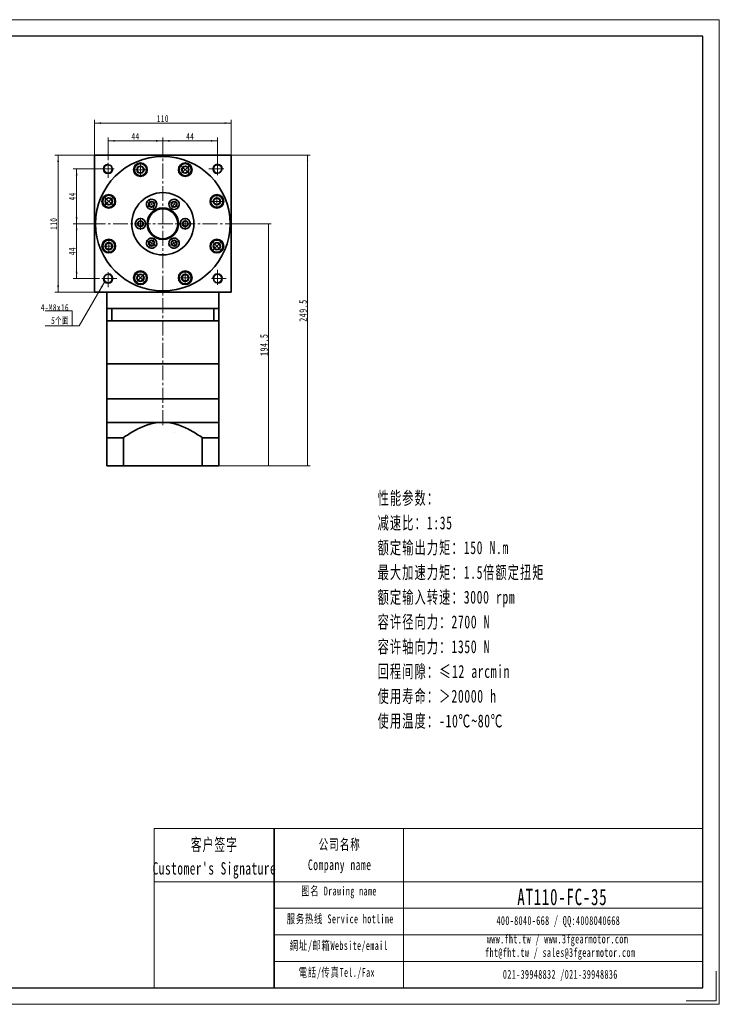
# Model space of a CAD drawing. Header units: millimetres. Extents: x -187 to 931, y -173 to 618.
# Tile 3 of 3: x 369 to 931, y -173 to 618. Entities that reach past the tile are written whole.
import ezdxf

# ---------------------------------------------------------------- set-up
doc = ezdxf.new("R2010")
doc.units = ezdxf.units.MM
doc.set_wipeout_variables(frame=1)
doc.linetypes.add('点画线', pattern=[18, 12, -2, 2, -2])
doc.linetypes.add('虚线', pattern=[2, 1, -1])
doc.layers.get('0').update_dxf_attribs({"lineweight": 35})
for name, color, linetype, lineweight in [('7标注层', 4, 'Continuous', 18), ('CDRAFT0', 7, 'Continuous', 35), ('EB0', 7, 'Continuous', 35), ('EB0_1', 7, 'Continuous', 35), ('SLD-0', 7, 'Continuous', 18), ('中心线层', 1, '点画线', 18), ('图框_外框线', 7, 'Continuous', 18), ('尺寸线层', 3, 'Continuous', 18), ('粗实线层', 7, 'Continuous', 35), ('粗实线层_1', 7, 'Continuous', 35), ('虚线层', 6, '虚线', 18)]:
    doc.layers.add(name, color=color, linetype=linetype, lineweight=lineweight)
doc.styles.add('标准', font='txt', dxfattribs={"width": 0.667})
doc.dimstyles.new('a4-1-1', dxfattribs={"dimtxt": 3, "dimasz": 3, "dimexe": 1.5, "dimexo": 0, "dimgap": 0.5, "dimtad": 1, "dimdec": 3, "dimdsep": 46, "dimtxsty": '标准', "dimblk": '_CAXARROW', "dimcen": 0, "dimdle": 6, "dimazin": 2, "dimtfac": 0.707107, "dimtdec": 3, "dimtix": 1, "dimtmove": 2, "dimatfit": 3, "dimfxl": 0, "dimfrac": 2, "dimtolj": 1, "dimarcsym": 0})
doc.dimstyles.new('标准', dxfattribs={"dimtxt": 3.5, "dimasz": 4, "dimexe": 2, "dimexo": 0, "dimtad": 1, "dimdsep": 46, "dimtxsty": '标准', "dimblk": '_CAXARROW', "dimcen": 0, "dimdle": 8, "dimazin": 2, "dimtfac": 0.707107, "dimtdec": 3, "dimtmove": 2, "dimatfit": 3, "dimfxl": 0, "dimfrac": 2, "dimtolj": 1, "dimarcsym": 0})

# ---------------------------------------------------------------- blocks, each defined once
blk = doc.blocks.new('*X2')
at = {"layer": '尺寸线层', "linetype": 'Continuous'}
for points in [[(428.87, 534.79), (434.27, 535.46), (434.27, 534.11)], [(538.87, 534.79), (533.47, 535.46), (533.47, 534.11)]]:
    blk.add_hatch(color=0, dxfattribs=at).paths.add_polyline_path(points, flags=0)
at = {"layer": '尺寸线层', "color": 0, "linetype": 'Continuous'}
for p, q in [((428.87, 508.96), (428.87, 537.49)), ((428.87, 534.79), (538.87, 534.79)), ((538.87, 508.96), (538.87, 537.49))]:
    blk.add_line(p, q, dxfattribs=at)
at = {"layer": '尺寸线层', "color": 0, "insert": (483.87, 538.37), "char_height": 5.4, "width": 14.3527, "attachment_point": 5, "line_spacing_factor": 1.15057, "style": '标准'}
blk.add_mtext('\\T1.1;110', dxfattribs=at)
blk = doc.blocks.new('_CAXARROW')
blk.add_hatch(color=0).paths.add_polyline_path([(0, 0), (-1, 0.125), (-1, -0.125)], flags=0)
blk = doc.blocks.new('*X3')
at = {"layer": '尺寸线层', "linetype": 'Continuous'}
for points in [[(399.74, 508.96), (399.07, 503.56), (400.42, 503.56)], [(399.74, 398.96), (399.07, 404.36), (400.42, 404.36)]]:
    blk.add_hatch(color=0, dxfattribs=at).paths.add_polyline_path(points, flags=0)
at = {"layer": '尺寸线层', "color": 0, "linetype": 'Continuous'}
for p, q in [((428.87, 508.96), (397.04, 508.96)), ((399.74, 398.96), (399.74, 508.96)), ((428.87, 398.96), (397.04, 398.96))]:
    blk.add_line(p, q, dxfattribs=at)
at = {"layer": '尺寸线层', "color": 0, "insert": (396.16, 453.96), "char_height": 5.4, "width": 14.3527, "attachment_point": 5, "rotation": 90, "line_spacing_factor": 1.15057, "style": '标准'}
blk.add_mtext('\\T1.1;110', dxfattribs=at)
blk = doc.blocks.new('*X4')
at = {"layer": '尺寸线层', "linetype": 'Continuous'}
for points in [[(414.59, 497.96), (415.27, 492.56), (413.92, 492.56)], [(414.59, 453.96), (415.27, 459.36), (413.92, 459.36)]]:
    blk.add_hatch(color=0, dxfattribs=at).paths.add_polyline_path(points, flags=0)
at = {"layer": '尺寸线层', "color": 0, "linetype": 'Continuous'}
for p, q in [((432.87, 497.96), (411.89, 497.96)), ((414.59, 497.96), (414.59, 453.96)), ((425.87, 453.96), (411.89, 453.96))]:
    blk.add_line(p, q, dxfattribs=at)
at = {"layer": '尺寸线层', "color": 0, "insert": (411.02, 475.96), "char_height": 5.4, "width": 10.8, "attachment_point": 5, "rotation": 90, "line_spacing_factor": 1.15057, "style": '标准'}
blk.add_mtext('\\T1.1;44', dxfattribs=at)
blk = doc.blocks.new('*X5')
at = {"layer": '尺寸线层', "linetype": 'Continuous'}
for points in [[(414.59, 453.96), (415.27, 448.56), (413.92, 448.56)], [(414.59, 409.96), (415.27, 415.36), (413.92, 415.36)]]:
    blk.add_hatch(color=0, dxfattribs=at).paths.add_polyline_path(points, flags=0)
at = {"layer": '尺寸线层', "color": 0, "linetype": 'Continuous'}
for p, q in [((425.87, 453.96), (411.89, 453.96)), ((414.59, 453.96), (414.59, 409.96)), ((432.87, 409.96), (411.89, 409.96))]:
    blk.add_line(p, q, dxfattribs=at)
at = {"layer": '尺寸线层', "color": 0, "insert": (411.02, 431.96), "char_height": 5.4, "width": 10.8, "attachment_point": 5, "rotation": 90, "line_spacing_factor": 1.15057, "style": '标准'}
blk.add_mtext('\\T1.1;44', dxfattribs=at)
blk = doc.blocks.new('*X6')
at = {"layer": '尺寸线层', "linetype": 'Continuous'}
for points in [[(439.87, 520.53), (445.27, 521.21), (445.27, 519.86)], [(483.87, 520.53), (478.47, 521.21), (478.47, 519.86)]]:
    blk.add_hatch(color=0, dxfattribs=at).paths.add_polyline_path(points, flags=0)
at = {"layer": '尺寸线层', "color": 0, "linetype": 'Continuous'}
for p, q in [((439.87, 504.96), (439.87, 523.23)), ((483.87, 511.95), (483.87, 523.23)), ((439.87, 520.53), (483.87, 520.53))]:
    blk.add_line(p, q, dxfattribs=at)
at = {"layer": '尺寸线层', "color": 0, "insert": (461.87, 524.1), "char_height": 5.4, "width": 10.8, "attachment_point": 5, "line_spacing_factor": 1.15057, "style": '标准'}
blk.add_mtext('\\T1.1;44', dxfattribs=at)
blk = doc.blocks.new('*X7')
at = {"layer": '尺寸线层', "linetype": 'Continuous'}
for points in [[(483.87, 520.53), (489.27, 521.21), (489.27, 519.86)], [(527.87, 520.53), (522.47, 521.21), (522.47, 519.86)]]:
    blk.add_hatch(color=0, dxfattribs=at).paths.add_polyline_path(points, flags=0)
at = {"layer": '尺寸线层', "color": 0, "linetype": 'Continuous'}
for p, q in [((483.87, 511.95), (483.87, 523.23)), ((527.87, 504.96), (527.87, 523.23)), ((483.87, 520.53), (527.87, 520.53))]:
    blk.add_line(p, q, dxfattribs=at)
at = {"layer": '尺寸线层', "color": 0, "insert": (505.87, 524.1), "char_height": 5.4, "width": 10.8, "attachment_point": 5, "line_spacing_factor": 1.15057, "style": '标准'}
blk.add_mtext('\\T1.1;44', dxfattribs=at)
blk = doc.blocks.new('*X8')
at = {"layer": '中心线层', "linetype": '点画线', "lineweight": 18}
for p, q in [((-5.64, 0), (5.64, 0)), ((0, -5.64), (0, 5.64))]:
    blk.add_line(p, q, dxfattribs=at)
at = {"layer": '粗实线层'}
for p, q in [((-2.89, 0), (-1.44, 2.5)), ((-2.89, 0), (-1.44, -2.5)), ((-1.44, 2.5), (1.44, 2.5)), ((2.89, 0), (1.44, 2.5)), ((2.89, 0), (1.44, 2.5)), ((2.89, 0), (1.44, -2.5)), ((-1.44, -2.5), (1.44, -2.5))]:
    blk.add_line(p, q, dxfattribs=at)
blk.add_circle((0, 0), 2.89, dxfattribs=at)
for start, end in [(0, 180), (180, 360)]:
    blk.add_arc((0, 0), 4.89, start, end, dxfattribs=at)
blk = doc.blocks.new('*X9')
at = {"layer": '尺寸线层', "linetype": 'Continuous'}
blk.add_hatch(color=0, dxfattribs=at).paths.add_polyline_path([(26.13, 35.68), (24, 30.67), (22.84, 31.35)], flags=0)
at = {"layer": '尺寸线层', "color": 0, "linetype": 'Continuous'}
blk.add_line((26.13, 35.68), (5.4, 0), dxfattribs=at)
at = {"layer": '尺寸线层', "color": 0}
for p, q in [((0, 12.11), (-21.83, 12.11)), ((0, 0), (0, 12.11)), ((0, 0), (-21.83, 0)), ((5.4, 0), (0, 0))]:
    blk.add_line(p, q, dxfattribs=at)
at = {"layer": '尺寸线层', "color": 0, "insert": (-2.7, 1.08), "char_height": 5.4, "width": 36.2438, "attachment_point": 9, "line_spacing_factor": 1.15057, "style": '标准'}
blk.add_mtext('\\T1.1;4-M8x16\\P5个面', dxfattribs=at)
blk = doc.blocks.new('*X31')
at = {"layer": '中心线层', "linetype": '点画线', "lineweight": 18}
for p, q in [((-4.76, 0), (4.76, 0)), ((0, -4.76), (0, 4.76))]:
    blk.add_line(p, q, dxfattribs=at)
at = {"layer": '粗实线层'}
for p, q in [((-2.31, 0), (-1.15, 2)), ((-2.31, 0), (-1.15, -2)), ((-1.15, 2), (1.15, 2)), ((2.31, 0), (1.15, 2)), ((2.31, 0), (1.15, 2)), ((2.31, 0), (1.15, -2)), ((-1.15, -2), (1.15, -2))]:
    blk.add_line(p, q, dxfattribs=at)
blk.add_circle((0, 0), 2.31, dxfattribs=at)
for start, end in [(0, 180), (180, 360)]:
    blk.add_arc((0, 0), 4.14, start, end, dxfattribs=at)
blk = doc.blocks.new('3432432432')
at = {"color": 7, "linetype": 'Continuous'}
for radius in [25, 12.68, 12]:
    blk.add_circle((0, 0), radius, dxfattribs=at)
at = {"layer": '粗实线层'}
for p, rotation in [((-9, 15.59), 299.9999999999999), ((9, 15.59), 240), ((18, 0), 180), ((-9, -15.59), 59.99999999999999), ((9, -15.59), 120)]:
    blk.add_blockref('*X31', p, dxfattribs=dict(at, rotation=rotation))
blk.add_blockref('*X31', (-18, 0), dxfattribs=at)
blk = doc.blocks.new('*X42')
at = {"layer": '尺寸线层', "linetype": 'Continuous'}
for points in [[(568.81, 453.96), (569.31, 449.96), (568.31, 449.96)], [(568.81, 259.46), (569.31, 263.46), (568.31, 263.46)]]:
    blk.add_hatch(color=0, dxfattribs=at).paths.add_polyline_path(points, flags=0)
at = {"layer": '尺寸线层', "color": 0, "linetype": 'Continuous'}
for p, q in [((541.87, 453.96), (570.81, 453.96)), ((568.81, 453.96), (568.81, 259.46)), ((528.87, 259.46), (570.81, 259.46))]:
    blk.add_line(p, q, dxfattribs=at)
at = {"layer": '尺寸线层', "color": 0, "insert": (565.21, 356.71), "char_height": 6, "width": 27.7414, "attachment_point": 5, "rotation": 90, "line_spacing_factor": 1.15057, "style": '标准'}
blk.add_mtext('\\T1.1;194.5', dxfattribs=at)
blk = doc.blocks.new('*X43')
at = {"layer": '尺寸线层', "linetype": 'Continuous'}
for points in [[(600.15, 508.96), (600.65, 504.96), (599.65, 504.96)], [(600.15, 259.46), (600.65, 263.46), (599.65, 263.46)]]:
    blk.add_hatch(color=0, dxfattribs=at).paths.add_polyline_path(points, flags=0)
at = {"layer": '尺寸线层', "color": 0, "linetype": 'Continuous'}
for p, q in [((538.87, 508.96), (602.15, 508.96)), ((600.15, 508.96), (600.15, 259.46)), ((528.87, 259.46), (602.15, 259.46))]:
    blk.add_line(p, q, dxfattribs=at)
at = {"layer": '尺寸线层', "color": 0, "insert": (596.55, 384.21), "char_height": 6, "width": 28.001, "attachment_point": 5, "rotation": 90, "line_spacing_factor": 1.15057, "style": '标准'}
blk.add_mtext('\\T1.1;249.5', dxfattribs=at)

msp = doc.modelspace()

# ---------------------------------------------------------------- linework, layer by layer
msp.add_line((573.3933, -31.8304), (573.3933, -159.657))
at = {"layer": '7标注层', "color": 0}
msp.add_line((476.9681, -31.8304), (476.9681, -159.6351), dxfattribs=at)
at = {"layer": 'CDRAFT0', "color": 7}
for points in [[(452.2517, 282.1272), (452.5234, 282.3199), (452.796, 282.5115), (456.13, 284.8341), (459.2729, 286.8133), (464.1878, 289.4089), (465.8599, 290.2112), (468.4339, 291.2921), (469.303, 291.6319), (471.0662, 292.2648), (471.9605, 292.5575), (476.4429, 293.8719), (480.1076, 294.4588), (483.8717, 294.4588)], [(515.4917, 282.1272), (515.2199, 282.3199), (514.9474, 282.5115), (511.6134, 284.8341), (508.4705, 286.8133), (503.5556, 289.4089), (501.8834, 290.2112), (499.3094, 291.2921), (498.4404, 291.6319), (496.6772, 292.2648), (495.7828, 292.5575), (491.3004, 293.8719), (487.6358, 294.4588), (483.8717, 294.4588)]]:
    msp.add_open_spline(points, degree=3, knots=[0, 0, 0, 0, 0.99690397, 0.99690397, 12.15872641, 12.15872641, 17.73963764, 17.73963764, 20.53009325, 20.53009325, 23.32054886, 23.32054886, 34.48237131, 34.48237131, 34.48237131, 34.48237131], dxfattribs=at)
at = {"layer": 'EB0'}
for p, q in [((528.8717, 385.9588), (438.8717, 385.9588)), ((438.8717, 385.9588), (438.8717, 375.9588)), ((442.8717, 385.9588), (442.8717, 375.9588)), ((523.8717, 385.9588), (528.8717, 385.9588)), ((524.8717, 385.9588), (524.8717, 375.9588)), ((528.8717, 385.9588), (528.8717, 375.9588)), ((438.8717, 375.9588), (438.8717, 341.4588)), ((528.8717, 375.9588), (438.8717, 375.9588)), ((528.8717, 375.9588), (528.8717, 341.4588)), ((528.8717, 313.4588), (438.8717, 313.4588))]:
    msp.add_line(p, q, dxfattribs=at)
at = {"layer": 'EB0_1'}
for p, q in [((528.8717, 341.4588), (438.8717, 341.4588)), ((438.8717, 341.4588), (438.8717, 313.4588)), ((528.8717, 313.4588), (528.8717, 341.4588)), ((528.8717, 313.4588), (438.8717, 313.4588)), ((438.8717, 313.4588), (438.8717, 259.4584)), ((528.8717, 313.4588), (528.8717, 259.4584)), ((452.2517, 282.1272), (452.2517, 259.4584)), ((515.4917, 282.1272), (515.4917, 259.4584)), ((528.8717, 259.4584), (438.8717, 259.4584))]:
    msp.add_line(p, q, dxfattribs=at)
at = {"layer": '中心线层'}
for p, q in [((483.8717, 292.239), (483.8717, 511.954)), ((439.8717, 490.9588), (439.8717, 504.9588)), ((527.8717, 504.9588), (527.8717, 490.9588)), ((432.8717, 497.9588), (446.8717, 497.9588)), ((520.8717, 497.9588), (534.8717, 497.9588)), ((425.8717, 453.9588), (541.8717, 453.9588)), ((439.8717, 402.9588), (439.8717, 416.9588)), ((527.8717, 416.9588), (527.8717, 402.9588)), ((446.8717, 409.9588), (432.8717, 409.9588)), ((534.8717, 409.9588), (520.8717, 409.9588))]:
    msp.add_line(p, q, dxfattribs=at)
at = {"layer": '图框_外框线'}
for p, q in [((476.9681, -31.8304), (573.3933, -31.8304)), ((573.3933, -31.8304), (573.3933, -159.6351)), ((573.3933, -31.8304), (917.6589, -31.8304)), ((677.285, -31.8304), (677.285, -159.6351)), ((476.9681, -74.4789), (573.3933, -74.4789)), ((573.3933, -74.4789), (917.6589, -74.4789)), ((573.3933, -95.8032), (917.6589, -95.8032)), ((573.3933, -117.1274), (917.6589, -117.1274)), ((573.3933, -138.4517), (917.6589, -138.4517))]:
    msp.add_line(p, q, dxfattribs=at)
at = {"layer": '图框_外框线', "color": 3}
msp.add_lwpolyline([(928.3093, -146.3222), (928.3093, -170.2854), (904.346, -170.2854)], dxfattribs=at)
at = {"layer": '粗实线层'}
for p, q in [((438.8717, 398.9588), (528.8717, 398.9588)), ((438.8717, 385.9588), (438.8717, 398.9588)), ((438.8717, 398.9588), (528.8717, 398.9588)), ((528.8717, 385.9588), (528.8717, 398.9588)), ((438.8717, 294.4588), (528.8717, 294.4588))]:
    msp.add_line(p, q, dxfattribs=at)
for points in [[(428.8717, 398.9588), (428.8717, 508.9588)], [(428.8717, 508.3588), (428.8717, 508.9588), (538.8717, 508.9588), (538.8717, 508.3588)], [(538.8717, 398.9588), (538.8717, 508.9588)], [(538.8717, 398.9588), (428.8717, 398.9588)]]:
    msp.add_lwpolyline(points, dxfattribs=at)
for centre, radius in [((483.8717, 453.9588), 54), ((439.8717, 497.9588), 3.4), ((465.8856, 497.3812), 5.5), ((501.8578, 497.3812), 5.5), ((527.8717, 497.9588), 3.4), ((440.4493, 471.945), 5.5), ((527.294, 471.945), 5.5), ((440.4493, 435.9727), 5.5), ((527.294, 435.9727), 5.5), ((439.8717, 409.9588), 3.4), ((465.8856, 410.5365), 5.5), ((501.8578, 410.5365), 5.5), ((527.8717, 409.9588), 3.4)]:
    msp.add_circle(centre, radius, dxfattribs=at)
at = {"layer": '粗实线层', "lineweight": 18}
for centre, start, end in [((439.8717, 497.9588), 90, 360), ((527.8717, 497.9588), 0, 270), ((439.8717, 409.9588), 180, 90), ((527.8717, 409.9588), 270, 180)]:
    msp.add_arc(centre, 4, start, end, dxfattribs=at)
at = {"layer": '粗实线层_1'}
for p, q in [((452.2517, 282.1272), (438.8717, 282.1272)), ((515.4917, 282.1272), (528.8717, 282.1272))]:
    msp.add_line(p, q, dxfattribs=at)
at = {"layer": '虚线层'}
msp.add_line((493.3758, 285.9588), (493.3717, 285.9588), dxfattribs=at)

# ---------------------------------------------------------------- block references
at = {"layer": '尺寸线层'}
msp.add_blockref('*X9', (411.1555, 371.893), dxfattribs=at)
at = {"layer": '粗实线层', "rotation": 315.0000000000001}
msp.add_blockref('*X8', (501.8578, 497.3812), dxfattribs=at)

# ---------------------------------------------------------------- texts
at = {"layer": 'SLD-0', "color": 1, "attachment_point": 2, "line_spacing_factor": 1.15057, "style": '标准'}
for s, insert, char_height, width in [("\\T1.1;客户签字\\PCustomer's Signature", (525.3469, -39.7205), 9.951325, 123.795505), ('\\T1.1;公司名称\\PCompany name', (625.9981, -40.2488), 8.529707, 110.433072), ('\\T1.1;图名 Drawing name', (625.415, -78.4097), 7.108089, 90.903107), ('{\\H1.54560x;\\T1.10000;AT110-FC-35}', (804.8496, -80.1261), 8.529707, 72.420566), ('\\T1.1;服务热线 Service hotline', (626.423, -100.761), 7.108089, 101.274795), ('\\T1.1;400-8040-668 / QQ:4008040668', (801.6401, -102.1192), 7.108089, 206.954922), ('\\T1.1;www.fht.tw / www.3fgearmotor.com ', (800.9847, -116.9244), 7.108089, 207.187896), ('\\T1.1;網址/邮箱Website/email', (625.3162, -122.1765), 7.108089, 105.417529), ('{\\T1.10000;fht@fht.tw / sales@3fgearmotor.com }', (803.1509, -127.7481), 7.108089, 207.187896), ('\\T1.1;電話/传真Tel./Fax', (623.7237, -143.7591), 7.108089, 106.685393), ('\\T1.1;021-39948832 /021-39948836 ', (803.2253, -145.3132), 7.108089, 158.203632)]:
    msp.add_mtext(s, dxfattribs=dict(at, insert=insert, char_height=char_height, width=width))
at = {"layer": '尺寸线层', "insert": (656.4252, 238.7964), "char_height": 7.2576, "width": 140.195535, "attachment_point": 1, "line_spacing_factor": 1.15057, "style": '标准'}
msp.add_mtext('\\T1.1;{\\H1.42857x;性能参数：\\P减速比：1:35\\P额定输出力矩：150 N.m\\P最大加速力矩：1.5倍额定扭矩\\P额定输入转速：3000 rpm\\P容许径向力：2700 N\\P容许轴向力：1350 N\\P回程间隙：≤12 arcmin\\P使用寿命：＞20000 h\\P使用温度：-10℃~80℃\\P}', dxfattribs=at)

# ---------------------------------------------------------------- dimensions: what is measured, and where the dimension line sits
at = {"layer": '尺寸线层'}
for base, p1, p2, picture, middle in [((538.8717, 534.7889), (428.8717, 508.9588), (538.8717, 508.9588), '*X2', (483.8717, 538.3738)), ((483.8717, 520.5329), (439.8717, 504.9588), (483.8717, 511.954), '*X6', (461.8717, 524.1027)), ((527.8717, 520.5329), (483.8717, 511.954), (527.8717, 504.9588), '*X7', (505.8717, 524.1027))]:
    dim = msp.add_linear_dim(base=base, p1=p1, p2=p2, dimstyle='a4-1-1', override={"dimsah": 1, "dimtfill": 1, "dimtzin": 0}, dxfattribs=at)
    dim.commit()
    dim.dimension.update_dxf_attribs({"geometry": picture, "text_midpoint": middle, "dimtype": 160})
for base, p1, p2, angle, picture, middle in [((399.7405, 508.9588), (428.8717, 398.9588), (428.8717, 508.9588), 90, '*X3', (396.1556, 453.9588)), ((414.5905, 453.9588), (432.8717, 497.9588), (425.8717, 453.9588), 270, '*X4', (411.0207, 475.9588)), ((414.5905, 409.9588), (425.8717, 453.9588), (432.8717, 409.9588), 270, '*X5', (411.0207, 431.9588))]:
    dim = msp.add_linear_dim(base=base, p1=p1, p2=p2, angle=angle, dimstyle='a4-1-1', override={"dimsah": 1, "dimtfill": 1, "dimtzin": 0}, dxfattribs=at)
    dim.commit()
    dim.dimension.update_dxf_attribs({"geometry": picture, "text_midpoint": middle, "dimtype": 160})

# ---------------------------------------------------------------- next in the draw order: block references
at = {"layer": '粗实线层'}
msp.add_blockref('3432432432', (483.8717, 453.9588), dxfattribs=at)

# ---------------------------------------------------------------- next in the draw order: wipeouts: each hides what was drawn before it
for points in [[(470.7756, 497.3812), (470.7062, 498.2016), (470.7062, 498.2016), (470.2908, 499.5038), (469.5312, 500.6402), (468.4868, 501.5219), (467.239, 502.0801), (465.8856, 502.2712), (465.8856, 502.2712), (465.8856, 502.2712), (464.5321, 502.0801), (463.2844, 501.5219), (462.2399, 500.6402), (461.4803, 499.5038), (461.0649, 498.2016), (461.0649, 498.2016), (461.0649, 498.2016), (460.9956, 497.3812), (460.9956, 497.3812), (460.9956, 497.3812), (461.1622, 496.1156), (461.6507, 494.9362), (462.4278, 493.9234), (463.4406, 493.1463), (464.6199, 492.6578), (465.8856, 492.4912), (465.8856, 492.4912), (465.8856, 492.4912), (467.3967, 492.7305), (468.7598, 493.4251), (469.8417, 494.5069), (470.5362, 495.8701)], [(443.9071, 475.4027), (443.278, 475.9338), (443.278, 475.9338), (442.0634, 476.5609), (440.7227, 476.8273), (439.3607, 476.7122), (438.0837, 476.2247), (436.9916, 475.4027), (436.9916, 475.4027), (436.9916, 475.4027), (436.1696, 474.3106), (435.6821, 473.0336), (435.567, 471.6716), (435.8334, 470.3309), (436.4605, 469.1163), (436.4605, 469.1163), (436.4605, 469.1163), (436.9916, 468.4872), (436.9916, 468.4872), (436.9916, 468.4872), (438.0043, 467.7101), (439.1837, 467.2216), (440.4493, 467.055), (441.715, 467.2216), (442.8943, 467.7101), (443.9071, 468.4872), (443.9071, 468.4872), (443.9071, 468.4872), (444.8064, 469.725), (445.2791, 471.18), (445.2791, 472.7099), (444.8064, 474.165)], [(527.294, 467.055), (528.1144, 467.1243), (528.1144, 467.1243), (529.4167, 467.5397), (530.553, 468.2993), (531.4348, 469.3438), (531.993, 470.5915), (532.184, 471.945), (532.184, 471.945), (532.184, 471.945), (531.993, 473.2984), (531.4348, 474.5462), (530.553, 475.5906), (529.4167, 476.3502), (528.1144, 476.7657), (528.1144, 476.7657), (528.1144, 476.7657), (527.294, 476.835), (527.294, 476.835), (527.294, 476.835), (526.0284, 476.6683), (524.849, 476.1798), (523.8363, 475.4027), (523.0592, 474.39), (522.5706, 473.2106), (522.404, 471.945), (522.404, 471.945), (522.404, 471.945), (522.6434, 470.4339), (523.3379, 469.0707), (524.4197, 467.9889), (525.7829, 467.2943)], [(440.4493, 440.8627), (439.6289, 440.7934), (439.6289, 440.7934), (438.3267, 440.378), (437.1903, 439.6184), (436.3086, 438.5739), (435.7504, 437.3262), (435.5593, 435.9727), (435.5593, 435.9727), (435.5593, 435.9727), (435.7504, 434.6193), (436.3086, 433.3715), (437.1903, 432.3271), (438.3267, 431.5674), (439.6289, 431.152), (439.6289, 431.152), (439.6289, 431.152), (440.4493, 431.0827), (440.4493, 431.0827), (440.4493, 431.0827), (441.715, 431.2493), (442.8943, 431.7379), (443.9071, 432.515), (444.6842, 433.5277), (445.1727, 434.7071), (445.3393, 435.9727), (445.3393, 435.9727), (445.3393, 435.9727), (445.1, 437.4838), (444.4054, 438.847), (443.3236, 439.9288), (441.9604, 440.6234)], [(523.8363, 432.515), (524.4654, 431.9839), (524.4654, 431.9839), (525.6799, 431.3568), (527.0206, 431.0904), (528.3827, 431.2054), (529.6596, 431.693), (530.7518, 432.515), (530.7518, 432.515), (530.7518, 432.515), (531.5737, 433.6071), (532.0613, 434.8841), (532.1764, 436.2461), (531.91, 437.5868), (531.2829, 438.8014), (531.2829, 438.8014), (531.2829, 438.8014), (530.7518, 439.4305), (530.7518, 439.4305), (530.7518, 439.4305), (529.739, 440.2076), (528.5596, 440.6961), (527.294, 440.8627), (526.0284, 440.6961), (524.849, 440.2076), (523.8363, 439.4305), (523.8363, 439.4305), (523.8363, 439.4305), (522.937, 438.1927), (522.4642, 436.7377), (522.4642, 435.2078), (522.937, 433.7527)], [(462.4278, 413.9943), (461.8967, 413.3651), (461.8967, 413.3651), (461.2696, 412.1506), (461.0032, 410.8099), (461.1183, 409.4479), (461.6058, 408.1709), (462.4278, 407.0788), (462.4278, 407.0788), (462.4278, 407.0788), (463.5199, 406.2568), (464.7969, 405.7692), (466.159, 405.6542), (467.4996, 405.9206), (468.7142, 406.5477), (468.7142, 406.5477), (468.7142, 406.5477), (469.3433, 407.0788), (469.3433, 407.0788), (469.3433, 407.0788), (470.1204, 408.0915), (470.6089, 409.2709), (470.7756, 410.5365), (470.6089, 411.8021), (470.1204, 412.9815), (469.3433, 413.9943), (469.3433, 413.9943), (469.3433, 413.9943), (468.1056, 414.8935), (466.6505, 415.3663), (465.1206, 415.3663), (463.6655, 414.8935)], [(496.9678, 410.5365), (497.0371, 409.7161), (497.0371, 409.7161), (497.4525, 408.4139), (498.2121, 407.2775), (499.2566, 406.3957), (500.5043, 405.8376), (501.8578, 405.6465), (501.8578, 405.6465), (501.8578, 405.6465), (503.2113, 405.8376), (504.459, 406.3957), (505.5035, 407.2775), (506.2631, 408.4139), (506.6785, 409.7161), (506.6785, 409.7161), (506.6785, 409.7161), (506.7478, 410.5365), (506.7478, 410.5365), (506.7478, 410.5365), (506.5812, 411.8021), (506.0927, 412.9815), (505.3156, 413.9943), (504.3028, 414.7714), (503.1234, 415.2599), (501.8578, 415.4265), (501.8578, 415.4265), (501.8578, 415.4265), (500.3467, 415.1872), (498.9835, 414.4926), (497.9017, 413.4108), (497.2071, 412.0476)]]:
    msp.add_wipeout(points).dxf.layer = '粗实线层'

# ---------------------------------------------------------------- next in the draw order: linework, layer by layer
at = {"layer": '图框_外框线', "color": 3}
msp.add_lwpolyline([(-187.3153, -172.948), (930.9719, -172.948), (930.9719, 617.8407), (-187.3153, 617.8407)], close=True, dxfattribs=at)
at = {"layer": '图框_外框线', "color": 3, "lineweight": 25}
msp.add_lwpolyline([(-120.7506, -159.6351), (917.6589, -159.6351), (917.6589, 604.5278), (-120.7506, 604.5278)], close=True, dxfattribs=at)

# ---------------------------------------------------------------- next in the draw order: block references
at = {"layer": '粗实线层'}
msp.add_blockref('*X8', (465.8856, 497.3812), dxfattribs=at)
for p, rotation in [((440.4493, 471.945), 45.00000000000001), ((527.294, 471.945), 270), ((527.294, 435.9727), 225.0000000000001), ((440.4493, 435.9727), 90), ((465.8856, 410.5365), 135.0000000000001), ((501.8578, 410.5365), 180)]:
    msp.add_blockref('*X8', p, dxfattribs=dict(at, rotation=rotation))

# ---------------------------------------------------------------- next in the draw order: dimensions: what is measured, and where the dimension line sits
at = {"layer": '尺寸线层'}
for base, p1, picture, middle in [((600.1454, 259.4584), (538.8717, 508.9588), '*X43', (596.5529, 384.2086)), ((568.8067, 259.4584), (541.8717, 453.9588), '*X42', (565.2142, 356.7086))]:
    dim = msp.add_linear_dim(base=base, p1=p1, p2=(528.8717, 259.4584), angle=90, dimstyle='标准', override={"dimtxt": 6, "dimsah": 1, "dimtfill": 1, "dimtzin": 8, "dimarcsym": 0}, dxfattribs=at)
    dim.commit()
    dim.dimension.update_dxf_attribs({"geometry": picture, "text_midpoint": middle})

doc.saveas('drawing.dxf')
